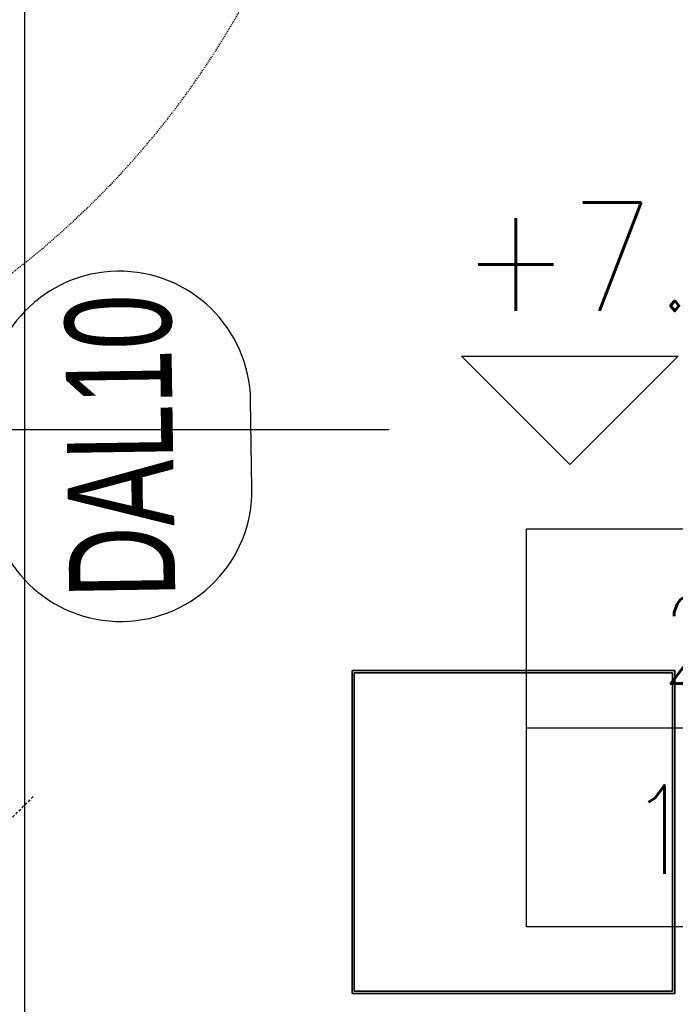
# Model space of a CAD drawing. Header units: millimetres. Extents: x 69081 to 158617, y -37521 to -9534.
# Tile 222 of 256: x 114083 to 114157, y -20036 to -19924. Entities that reach past the tile are written whole.
import ezdxf
from ezdxf.enums import TextEntityAlignment as Align

# ---------------------------------------------------------------- set-up
doc = ezdxf.new("R2010")
doc.units = ezdxf.units.MM
for name, pattern in [('DP', [0.5, 0.3, -0.2]), ('HIDDEN', [0.375, 0.25, -0.125]), ('KRE-SR', [0.2, 0.12, -0.08])]:
    doc.linetypes.add(name, pattern=pattern)
for name, color, linetype in [('0_oświetlenie', 7, 'Continuous'), ('A-MEB', 8, 'Continuous'), ('AM DRZIW WEWN', 1, 'Continuous'), ('BA_drz', 7, 'Continuous'), ('BA_kot', 7, 'Continuous'), ('BA_sym', 7, 'Continuous'), ('E_Oświetlenie - Numer obwodu', 1, 'Continuous'), ('E_Oświetlenie - Opis', 4, 'Continuous'), ('F-BIL', 1, 'Continuous'), ('F-BIL-OP', 3, 'Continuous'), ('F-BIL-TA', 1, 'Continuous'), ('Oddymianie', 230, 'HIDDEN'), ('RI-PROFILE', 8, 'Continuous')]:
    doc.layers.add(name, color=color, linetype=linetype)
doc.styles.add('BIKTS', font='bikromsw.shx', dxfattribs={"width": 0.85})
doc.styles.add('ROMANS', font='romans.shx', dxfattribs={"height": 1})
doc.styles.add('SIMPLEX', font='simplex', dxfattribs={"width": 0.85})

# ---------------------------------------------------------------- blocks, each defined once
blk = doc.blocks.new('drzwi90+50')
at = {"layer": 'RI-PROFILE', "linetype": 'KRE-SR'}
blk.add_arc((-4.64, -2.01), 97.86, 180, 265.3222, dxfattribs=at)
blk = doc.blocks.new('EKOT1')
blk.add_lwpolyline([(-35, 35), (35, 35), (0, 0)], close=True)
at = {"style": 'ROMANS', "width": 0.9}
blk.add_attdef('POZIOM', (-35, 49.57), '', height=35, dxfattribs=at)
blk = doc.blocks.new('DYBY-BL5')
at = {"layer": 'F-BIL-TA', "color": 1}
blk.add_line((0, 45), (110, 45), dxfattribs=at)
blk.add_lwpolyline([(0, 0), (0, 90), (110, 90), (110, 0)], close=True, dxfattribs=at)
at = {"layer": 'F-BIL-OP', "style": 'SIMPLEX', "width": 0.85}
blk.add_attdef('NR', text='', height=20, dxfattribs=at).set_placement((56, 55), align=Align.CENTER)
at = {"layer": 'F-BIL-OP', "color": 2, "style": 'SIMPLEX', "width": 0.85, "flags": 1}
for tag, p in [('NAZWA', (119, 55)), ('POSADZKA', (119, 12)), ('GRUPA', (119, -27)), ('RODZAJ', (119, -72))]:
    blk.add_attdef(tag, p, '', height=19, dxfattribs=at)
at = {"layer": 'F-BIL-OP', "color": 2, "style": 'SIMPLEX', "width": 0.85}
blk.add_attdef('POW.', text='', height=20, dxfattribs=at).set_placement((56, 12), align=Align.CENTER)
at = {"layer": 'F-BIL-OP', "color": 2, "style": 'SIMPLEX', "width": 0.85, "flags": 1}
blk.add_attdef('POWH.', text='', height=20, dxfattribs=at).set_placement((56, -27), align=Align.CENTER)
blk = doc.blocks.new('symdrz')
blk.add_lwpolyline([(-10, -30, -1), (-10, 30), (10, 30, -1), (10, -30)], format="xyb", close=True)
at = {"style": 'BIKTS', "width": 0.8}
blk.add_attdef('SZERDRZ', text='', height=25, dxfattribs=at).set_placement((77.15, 8.8), align=Align.CENTER)
blk.add_attdef('SYMDRZ', text='', height=25, dxfattribs=at).set_placement((0, 0), align=Align.MIDDLE)
blk.add_attdef('WYSDRZ', text='', height=25, dxfattribs=at).set_placement((77.15, -9.49), align=Align.TOP_CENTER)
blk = doc.blocks.new('opis lamp')
at = {"layer": 'E_Oświetlenie - Numer obwodu', "style": 'SIMPLEX'}
blk.add_attdef('OBWÓD', text='', height=15, dxfattribs=at).set_placement((-9.46, -1.18), align=Align.CENTER)
at = {"layer": 'E_Oświetlenie - Opis', "style": 'SIMPLEX'}
blk.add_attdef('OPIS1', (55.72, 42.77), '', height=15, dxfattribs=at)

msp = doc.modelspace()

# ---------------------------------------------------------------- linework, layer by layer
at = {"color": 5, "elevation": 905.9057}
msp.add_lwpolyline([(114083.1242, -19266.7859), (117047.6443, -19266.7859), (117047.6443, -20337.187), (114083.1242, -20337.187)], close=True, dxfattribs=at)
at = {"layer": '0_oświetlenie'}
for points in [[(114120.1205, -20034.3713, 0), (114120.1205, -19997.8713, 0)], [(114120.1205, -19997.8713, 0), (114120.1205, -20034.3713, 0)], [(114120.1205, -19997.8713, 0), (114156.6205, -19997.8713, 0)], [(114156.6205, -19997.8713, 0), (114120.1205, -19997.8713, 0)], [(114120.1205, -19997.8713, 0), (114120.1205, -20034.3713, 0)], [(114156.6205, -19997.8713, 0), (114120.1205, -19997.8713, 0)], [(114120.1205, -20034.3713, 0), (114120.1205, -19997.8713, 0)], [(114120.1205, -19997.8713, 0), (114156.6205, -19997.8713, 0)], [(114156.6205, -19997.8713, 0), (114156.6205, -20034.3713, 0)], [(114156.6205, -20034.3713, 0), (114156.6205, -19997.8713, 0)], [(114156.6205, -20034.3713, 0), (114156.6205, -19997.8713, 0)], [(114156.6205, -19997.8713, 0), (114156.6205, -20034.3713, 0)], [(114120.3705, -19998.1213, 0), (114120.3705, -20034.1213, 0)], [(114156.3705, -19998.1213, 0), (114120.3705, -19998.1213, 0)], [(114120.3705, -20034.1213, 0), (114120.3705, -19998.1213, 0)], [(114120.3705, -19998.1213, 0), (114156.3705, -19998.1213, 0)], [(114156.3705, -20034.1213, 0), (114156.3705, -19998.1213, 0)], [(114156.3705, -19998.1213, 0), (114156.3705, -20034.1213, 0)], [(114156.6205, -20034.3713, 0), (114120.1205, -20034.3713, 0)], [(114120.1205, -20034.3713, 0), (114156.6205, -20034.3713, 0)], [(114120.1205, -20034.3713, 0), (114156.6205, -20034.3713, 0)], [(114156.6205, -20034.3713, 0), (114120.1205, -20034.3713, 0)], [(114120.3705, -20034.1213, 0), (114156.3705, -20034.1213, 0)], [(114156.3705, -20034.1213, 0), (114120.3705, -20034.1213, 0)]]:
    msp.add_polyline3d(points, dxfattribs=at)
at = {"layer": 'A-MEB'}
msp.add_line((114020.1415, -19970.5941), (114124.3193, -19970.5941), dxfattribs=at)
at = {"layer": 'Oddymianie', "linetype": 'DP'}
msp.add_line((114076.0812, -20020.099), (114084.1812, -20011.999), dxfattribs=at)

# ---------------------------------------------------------------- block references
at = {"layer": '0_oświetlenie'}
ref = msp.add_blockref('opis lamp', (114117.157, -20030.6437, 1), dxfattribs=at)
ref.add_attrib('OBWÓD', 'T3/O2', dxfattribs={"layer": 'E_Oświetlenie - Numer obwodu', "height": 15, "style": 'SIMPLEX'}).set_placement((114139.3133, -20058.6117, 1), align=Align.CENTER)
ref.add_attrib('OPIS1', 'd', (114163.8623, -20035.0201, 1), dxfattribs={"layer": 'E_Oświetlenie - Opis', "height": 15, "style": 'SIMPLEX'})
at = {"layer": 'AM DRZIW WEWN'}
ref = msp.add_blockref('symdrz', (114093.8817, -19972.5156), dxfattribs=dict(at, xscale=-0.4950000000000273, yscale=0.4950000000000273, zscale=0.4950000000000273, rotation=90.88662009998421))
ref.add_attrib('Symdrz', 'DAL10', dxfattribs={"layer": 'BA_sym', "height": 12, "rotation": 90.88662, "style": 'BIKTS', "width": 0.7}).set_placement((114093.8817, -19972.5156), align=Align.MIDDLE_CENTER)
at = {"layer": 'BA_drz', "rotation": 89.99999999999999}
msp.add_blockref('drzwi90+50', (114020.1415, -19870.5941), dxfattribs=at)
msp.add_blockref('drzwi90+50', (114020.1415, -19870.5941), dxfattribs=at)
at = {"layer": 'BA_kot', "xscale": 0.3499999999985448, "yscale": 0.3499999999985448, "zscale": 0.3499999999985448}
msp.add_blockref('EKOT1', (114144.7563, -19974.5631), dxfattribs=at).add_auto_attribs({'POZIOM': '+7.65'})
at = {"layer": 'F-BIL', "xscale": 0.5, "yscale": 0.5, "zscale": 0.5}
msp.add_blockref('DYBY-BL5', (114139.8306, -20026.8442), dxfattribs=at).add_auto_attribs({'NR': '2.50', 'POW.': '18.84'})

doc.saveas('drawing.dxf')
